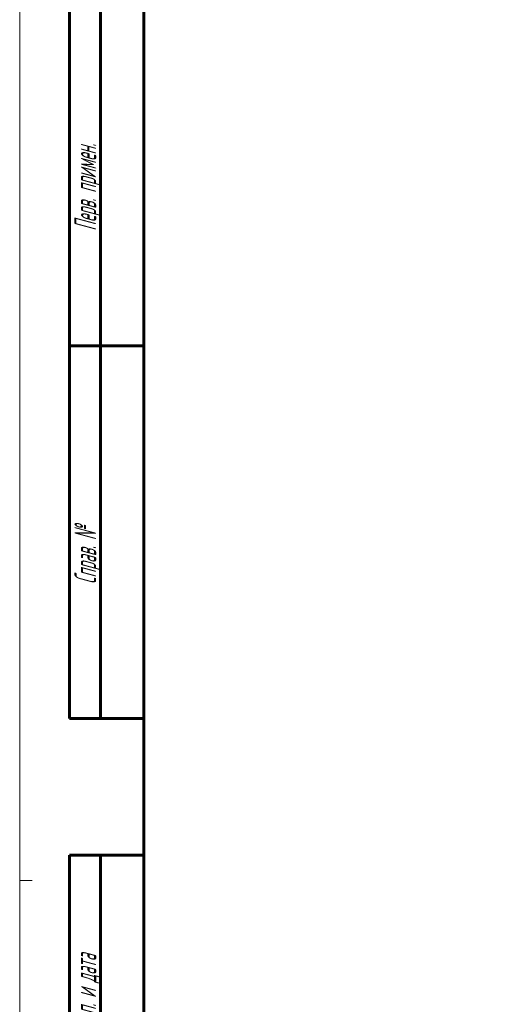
# Model space of a CAD drawing. Header units: millimetres. Extents: x 0 to 343, y 0 to 628.
# Tile 2 of 9: x 0 to 77, y 126 to 285. Entities that reach past the tile are written whole.
import ezdxf

# ---------------------------------------------------------------- set-up
doc = ezdxf.new("R2010")
doc.units = ezdxf.units.MM
for name, pattern in [('K5LT_BASIC', [0]), ('K5LT_THIN', [0]), ('K5LT_THIN_INCLUDED_TO_HATCHING', [0])]:
    doc.linetypes.add(name, pattern=pattern)
doc.layers.add('Системный слой', color=7, linetype='Continuous')
doc.layers.add('Системный слой (1)', color=7, linetype='Continuous', true_color=0x6c6c6c)
doc.styles.add('KDIMTEXTSTYLE', font='GOST_AU.SHX', dxfattribs={"width": 0.96, "oblique": 15, "height": 5})
doc.styles.add('KTEXTSTYLE', font='GOST_AU.SHX', dxfattribs={"width": 0.56, "height": 5})
doc.dimstyles.new('KDIMSTYLE (2.00)', dxfattribs={"dimtxt": 5, "dimasz": 1, "dimexe": 2, "dimexo": 0, "dimgap": 1, "dimtad": 1, "dimlfac": 0.5, "dimtxsty": 'KDIMTEXTSTYLE', "dimsah": 1, "dimcen": 0, "dimdle": 1, "dimadec": 0, "dimazin": 0, "dimtfac": 0.667, "dimtmove": 0, "dimatfit": 3, "dimfxl": 1, "dimtvp": 1, "dimtolj": 1, "dimtzin": 0, "dimarcsym": 0})

# ---------------------------------------------------------------- blocks, each defined once
blk = doc.blocks.new('U30')
at = {"layer": 'Системный слой (1)', "color": 7, "linetype": 'K5LT_THIN_INCLUDED_TO_HATCHING', "lineweight": 18, "true_color": 0xffffff}
blk.add_line((0, 0), (0, 420), dxfattribs=at)
blk = doc.blocks.new('KDIMARROW_01')
at = {"layer": 'Системный слой'}
blk.add_hatch(color=0, dxfattribs=at).paths.add_polyline_path([(0, 0), (-5, 0.66), (-4.5, 0), (-5, -0.66)])
at = {"layer": 'Системный слой', "color": 0, "linetype": 'K5LT_THIN', "lineweight": 18}
for p, q in [((-4.5, 0), (-5, 0.66)), ((-5, 0.66), (0, 0)), ((0, 0), (-5, -0.66)), ((-5, -0.66), (-4.5, 0))]:
    blk.add_line(p, q, dxfattribs=at)
at = {"layer": 'Системный слой (1)', "color": 0, "linetype": 'K5LT_THIN', "lineweight": 18}
blk.add_line((122.53, 241.06), (120.53, 241.06), dxfattribs=at)
blk = doc.blocks.new('D2')
at = {"layer": 'Defpoints', "color": 0}
for p in [(122.53, 386.96), (122.53, 153.26), (220.53, 135.66)]:
    blk.add_point(p, dxfattribs=at)
at = {"layer": 'Системный слой (1)', "color": 0, "lineweight": -2}
for p, q in [((122.53, 153.26), (122.53, 388.96)), ((220.53, 135.66), (220.53, 388.96)), ((219.53, 386.96), (123.53, 386.96))]:
    blk.add_line(p, q, dxfattribs=at)
blk.add_blockref('KDIMARROW_01', (220.53, 386.96), dxfattribs=at)
at = {"layer": 'Системный слой (1)', "color": 0, "lineweight": -2, "rotation": 180}
blk.add_blockref('KDIMARROW_01', (122.53, 386.96), dxfattribs=at)
at = {"layer": 'Системный слой (1)', "color": 7, "insert": (171.53, 390.46), "char_height": 5, "attachment_point": 5, "style": 'KDIMTEXTSTYLE'}
blk.add_mtext('\\A1;\\H5.0;\\W0.960;\\Q15;49{\\H3.335000;%%p2}', dxfattribs=at)
blk = doc.blocks.new('U31')
at = {"color": 7, "linetype": 'K5LT_THIN', "lineweight": 18, "true_color": 0xffffff}
blk.add_line((0, 0), (0, 420), dxfattribs=at)
at = {"color": 143, "linetype": 'K5LT_BASIC', "lineweight": 60, "true_color": 0x33acca}
for p, q in [((20, 5), (20, 415)), ((8, 172), (8, 292)), ((13, 172), (13, 292)), ((20, 232), (8, 232)), ((20, 172), (8, 172)), ((8, 5), (8, 150)), ((20, 150), (8, 150)), ((13, 5), (13, 150))]:
    blk.add_line(p, q, dxfattribs=at)
at = {"color": 7, "char_height": 3.5, "attachment_point": 1, "rotation": 90, "style": 'KTEXTSTYLE'}
for s, insert in [('\\H5.0;\\W1.000;\\Q15;\\Q15;\\W0.560;\\H3.50;Перв. примен.', (8.82, 250.52)), ('\\H5.0;\\W1.000;\\Q15;\\Q15;\\W0.560;\\H3.50;Справ. №', (8.82, 193.63)), ('\\H5.0;\\W1.000;\\Q15;\\Q15;\\W0.560;\\H3.50;Подп. и дата', (8.82, 120.66))]:
    blk.add_mtext(s, dxfattribs=dict(at, insert=insert))

msp = doc.modelspace()

# ---------------------------------------------------------------- block references
msp.add_blockref('U31', (0, 0))
at = {"layer": 'Системный слой (1)'}
msp.add_blockref('U30', (0, 0), dxfattribs=at)

# ---------------------------------------------------------------- dimensions: what is measured, and where the dimension line sits
at = {"layer": 'Системный слой (1)', "color": 7}
dim = msp.add_linear_dim(base=(122.535, 386.96), p1=(220.535, 135.656), p2=(122.535, 153.256), dimstyle='KDIMSTYLE (2.00)', override={"dimexo": 0, "dimpost": '\\H5.0;\\W0.960;\\Q15;<>', "dimblk1": 'KDIMARROW_01', "dimblk2": 'KDIMARROW_01', "dimse1": 0, "dimse2": 0, "dimclrt": 7, "dimtol": 1, "dimtp": 2, "dimtm": 2, "dimtdec": 0, "dimtolj": 1}, dxfattribs=at)
dim.commit()
dim.dimension.update_dxf_attribs({"geometry": 'D2', "text_midpoint": (171.535, 386.96), "dimtype": 160})

doc.saveas('drawing.dxf')
